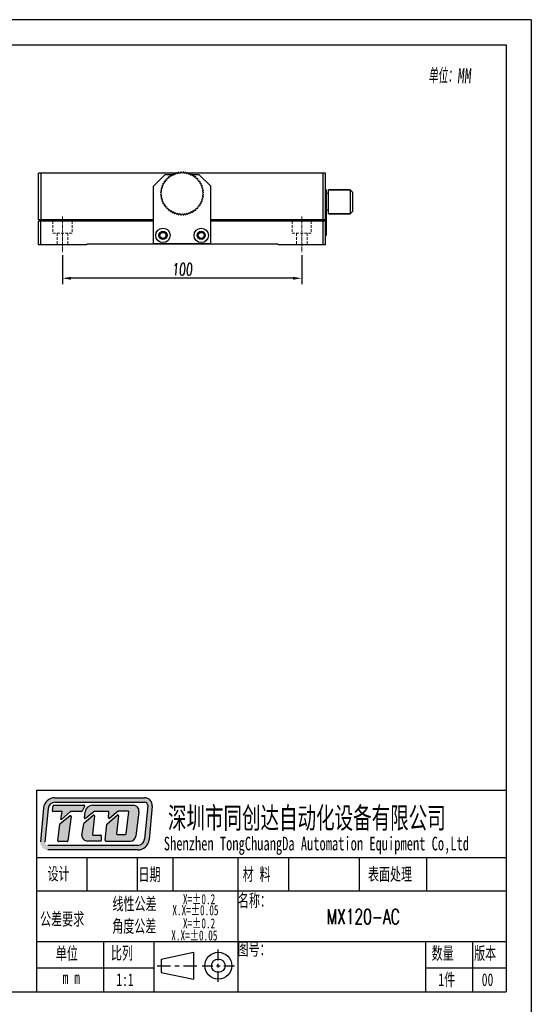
# Model space of a CAD drawing. Header units: millimetres. Extents: x 14311 to 14900, y 137 to 970.
# Tile 5 of 5: x 14686 to 14900, y 559 to 970. Entities that reach past the tile are written whole.
import ezdxf

# ---------------------------------------------------------------- set-up
doc = ezdxf.new("R2010")
doc.units = ezdxf.units.MM
doc.header["$LTSCALE"] = 0.3
doc.linetypes.add('CENTERX2', pattern=[20.32, 12.7, -2.54, 2.54, -2.54])
doc.linetypes.add('DASHED', pattern=[19.05, 12.7, -6.35])
doc.layers.add('02___PRT_ALL_AXES', color=7, linetype='Continuous')
for name, color, linetype, lineweight in [('中心线', 5, 'CENTERX2', 13), ('外框', 7, 'Continuous', 30), ('文字', 3, 'Continuous', 13), ('标注', 1, 'Continuous', 18), ('虚线', 6, 'DASHED', 13)]:
    doc.layers.add(name, color=color, linetype=linetype, lineweight=lineweight)
doc.styles.add('SLDTEXTSTYLE2', font='txt')
doc.styles.get("Standard").update_dxf_attribs({"font": 'txt.shx', "width": 0.67, "oblique": 5, "bigfont": 'gbcbig.shx'})
doc.dimstyles.new('2', dxfattribs={"dimscale": 2, "dimtxt": 2.5, "dimasz": 1.8, "dimexe": 1.25, "dimexo": 0.625, "dimtad": 1, "dimdsep": 46, "dimtxsty": 'Standard', "dimcen": 1.8, "dimadec": 0, "dimazin": 0, "dimtfac": 1, "dimtmove": 0, "dimatfit": 3, "dimfxl": 0, "dimarcsym": 0})

# ---------------------------------------------------------------- blocks, each defined once
blk = doc.blocks.new('Y')
at = {"lineweight": 30}
blk.add_line((-4136.76, 2009.27), (-3862.74, 2009.27), dxfattribs=at)
for points in [[(-3857.44, 2213.99), (-4154.44, 2213.99), (-4154.44, 2003.97)], [(-4136.76, 2009.27), (-4136.76, 2208.69), (-3862.74, 2208.69)]]:
    blk.add_lwpolyline(points, dxfattribs=at)
blk = doc.blocks.new('W')
at = {"lineweight": 30}
for p, q in [((-3857.44, 2213.99), (-3857.44, 2003.97)), ((-3857.44, 2213.99), (-3857.44, 2003.97)), ((-3862.74, 2208.69), (-3862.74, 2009.27))]:
    blk.add_line(p, q, dxfattribs=at)
blk.add_blockref('Y', (0, 0))
blk = doc.blocks.new('*D179')
at = {"layer": 'Defpoints', "color": 0}
for p in [(14703.7, 872.75), (14803.7, 872.75), (14703.7, 861.9)]:
    blk.add_point(p, dxfattribs=at)
at = {"layer": '标注', "color": 0, "lineweight": -2}
for p, q in [((14703.7, 871.5), (14703.7, 859.4)), ((14803.7, 871.5), (14803.7, 859.4)), ((14800.1, 861.9), (14707.3, 861.9))]:
    blk.add_line(p, q, dxfattribs=at)
at = {"layer": '标注', "color": 0}
for points in [[(14707.3, 862.5), (14707.3, 861.3), (14703.7, 861.9)], [(14800.1, 862.5), (14800.1, 861.3), (14803.7, 861.9)]]:
    blk.add_solid(points, dxfattribs=at)
at = {"layer": '标注', "color": 0, "insert": (14753.7, 865.65), "char_height": 5, "attachment_point": 5}
blk.add_mtext('100', dxfattribs=at)

msp = doc.modelspace()

# ---------------------------------------------------------------- hatches: boundary and pattern name
at = {"layer": '外框'}
h = msp.add_hatch(color=256, dxfattribs=at)
h.dxf.hatch_style = 1
h.paths.add_polyline_path([(14738.06, 644.964), (14700.546, 644.964, 0.3871904), (14695.808, 640.648), (14694.498, 626.622, 0.4417631), (14697.657, 623.155), (14735.192, 623.155, 0.3876272), (14739.931, 627.478), (14741.22, 641.501, 0.4413093)])
h.paths.add_polyline_path([(14738.06, 643.061, -0.4413093), (14739.324, 641.675), (14738.036, 627.652, -0.3876272), (14735.192, 625.058), (14697.657, 625.058, -0.4417631), (14696.393, 626.445), (14697.703, 640.471, -0.3871904), (14700.546, 643.061)], flags=16)
h.paths.add_polyline_path([(14712.676, 641.839, -0.5692565), (14712.956, 641.37), (14711.893, 639.41, -0.2751589), (14711.614, 639.244), (14707.336, 639.244, 0.1785487), (14707.13, 639.168), (14703.249, 635.853), (14702.976, 635.853), (14703.596, 639.248), (14699.828, 639.248, -0.4551699), (14699.513, 639.609), (14699.78, 641.534, -0.3736999), (14700.094, 641.807)], flags=0)
h.paths.add_polyline_path([(14706.802, 637.412, -0.6728841), (14707.312, 637.12), (14705.938, 626.945, -0.3754282), (14705.624, 626.67), (14702.153, 626.67, -0.4451596), (14701.837, 627.02), (14702.566, 633.974, -0.2032664), (14702.686, 634.191)], flags=0)
h.paths.add_polyline_path([(14716.325, 641.84), (14733.308, 641.84, -0.4535474), (14735.666, 639.147), (14734.305, 628.926, -0.3759441), (14731.946, 626.861), (14721.876, 626.861, -0.443757), (14721.56, 627.21), (14722.239, 633.989), (14726.597, 637.69, -0.6781546), (14727.118, 637.414), (14726.312, 630.03, 0.4464345), (14726.627, 629.678), (14729.997, 629.678, 0.3783283), (14730.311, 629.956), (14731.443, 639.028, 0.4510331), (14731.128, 639.384), (14727.163, 639.384, 0.1736567), (14726.962, 639.312), (14723.44, 636.419, -0.6630003), (14722.922, 636.69), (14723.105, 638.873, 0.4388203), (14722.788, 639.216), (14717.017, 639.216, 0.1753949), (14716.814, 639.143), (14713.38, 636.282, -0.6807563), (14712.862, 636.566), (14713.177, 639.065, -0.3779258)], flags=0)
h.paths.add_polyline_path([(14712.681, 634.301), (14716.516, 637.671, -0.6841835), (14717.041, 637.399), (14716.208, 629.734, 0.4462884), (14716.523, 629.382), (14719.602, 629.382, -0.4142136), (14719.919, 629.065), (14719.919, 627.178, -0.4142136), (14719.602, 626.861), (14714.219, 626.861, -0.4294817), (14711.842, 629.364), (14712.577, 634.111, -0.1758286)], flags=0)
h.paths.add_polyline_path([(14712.956, 641.37, 0.5692565), (14712.676, 641.839), (14700.094, 641.807, 0.3736999), (14699.78, 641.534), (14699.513, 639.609, 0.4551699), (14699.828, 639.248), (14703.596, 639.248), (14702.976, 635.853), (14703.249, 635.853), (14707.13, 639.168, -0.1785487), (14707.336, 639.244), (14711.614, 639.244, 0.2751589), (14711.893, 639.41)], flags=0)
h.paths.add_polyline_path([(14707.312, 637.12, 0.6728841), (14706.802, 637.412), (14702.686, 634.191, 0.2032664), (14702.566, 633.974), (14701.837, 627.02, 0.4451596), (14702.153, 626.67), (14705.624, 626.67, 0.3754282), (14705.938, 626.945)], flags=0)
h.paths.add_polyline_path([(14717.041, 637.399, 0.6841835), (14716.516, 637.671), (14712.681, 634.301, 0.1758286), (14712.577, 634.111), (14711.842, 629.364, 0.4294817), (14714.219, 626.861), (14719.602, 626.861, 0.4142136), (14719.919, 627.178), (14719.919, 629.065, 0.4142136), (14719.602, 629.382), (14716.523, 629.382, -0.4462884), (14716.208, 629.734)], flags=0)
h.paths.add_polyline_path([(14733.308, 641.84), (14716.325, 641.84, 0.3779258), (14713.177, 639.065), (14712.862, 636.566, 0.6807563), (14713.38, 636.282), (14716.814, 639.143, -0.1753949), (14717.017, 639.216), (14722.788, 639.216, -0.4388203), (14723.105, 638.873), (14722.922, 636.69, 0.6630003), (14723.44, 636.419), (14726.962, 639.312, -0.1736567), (14727.163, 639.384), (14731.128, 639.384, -0.4510331), (14731.443, 639.028), (14730.311, 629.956, -0.3783283), (14729.997, 629.678), (14726.627, 629.678, -0.4464345), (14726.312, 630.03), (14727.118, 637.414, 0.6781546), (14726.597, 637.69), (14722.239, 633.989), (14721.56, 627.21, 0.443757), (14721.876, 626.861), (14731.946, 626.861, 0.3759441), (14734.305, 628.926), (14735.666, 639.147, 0.4535474)], flags=0)
h = msp.add_hatch(color=256, dxfattribs=at)
h.dxf.hatch_style = 1
h.paths.add_polyline_path([(14712.956, 641.37, 0.5692565), (14712.676, 641.839), (14700.094, 641.807, 0.3736999), (14699.78, 641.534), (14699.513, 639.609, 0.4551699), (14699.828, 639.248), (14703.596, 639.248), (14702.976, 635.853), (14703.249, 635.853), (14707.13, 639.168, -0.1785487), (14707.336, 639.244), (14711.614, 639.244, 0.2751589), (14711.893, 639.41)])
h.paths.add_polyline_path([(14707.312, 637.12, 0.6728841), (14706.802, 637.412), (14702.686, 634.191, 0.2032664), (14702.566, 633.974), (14701.837, 627.02, 0.4451596), (14702.153, 626.67), (14705.624, 626.67, 0.3754282), (14705.938, 626.945)])
h.paths.add_polyline_path([(14717.041, 637.399, 0.6841835), (14716.516, 637.671), (14712.681, 634.301, 0.1758286), (14712.577, 634.111), (14711.842, 629.364, 0.4294817), (14714.219, 626.861), (14719.602, 626.861, 0.4142136), (14719.919, 627.178), (14719.919, 629.065, 0.4142136), (14719.602, 629.382), (14716.523, 629.382, -0.4462884), (14716.208, 629.734)])
h.paths.add_polyline_path([(14733.308, 641.84), (14716.325, 641.84, 0.3779258), (14713.177, 639.065), (14712.862, 636.566, 0.6807563), (14713.38, 636.282), (14716.814, 639.143, -0.1753949), (14717.017, 639.216), (14722.788, 639.216, -0.4388203), (14723.105, 638.873), (14722.922, 636.69, 0.6630003), (14723.44, 636.419), (14726.962, 639.312, -0.1736567), (14727.163, 639.384), (14731.128, 639.384, -0.4510331), (14731.443, 639.028), (14730.311, 629.956, -0.3783283), (14729.997, 629.678), (14726.627, 629.678, -0.4464345), (14726.312, 630.03), (14727.118, 637.414, 0.6781546), (14726.597, 637.69), (14722.239, 633.989), (14721.56, 627.21, 0.443757), (14721.876, 626.861), (14731.946, 626.861, 0.3759441), (14734.305, 628.926), (14735.666, 639.147, 0.4535474)])

# ---------------------------------------------------------------- linework, layer by layer
at = {"color": 7, "linetype": 'Continuous'}
for p, q in [((14693.698, 886.307), (14693.698, 905.807)), ((14751.308, 905.807), (14693.698, 905.807)), ((14694.698, 905.807), (14694.698, 886.307)), ((14746.698, 905.307), (14741.698, 900.307)), ((14746.698, 905.307), (14749.548, 905.307)), ((14749.712, 905.307), (14750.36, 905.307)), ((14752.086, 905.807), (14751.569, 905.807)), ((14755.826, 905.807), (14755.309, 905.807)), ((14813.698, 905.807), (14756.088, 905.807)), ((14757.035, 905.307), (14757.683, 905.307)), ((14757.847, 905.307), (14760.698, 905.307)), ((14765.698, 900.307), (14760.698, 905.307)), ((14812.698, 886.307), (14812.698, 905.807)), ((14813.698, 875.807), (14813.698, 905.807)), ((14741.698, 876.307), (14741.698, 900.307)), ((14765.698, 876.307), (14765.698, 900.307)), ((14813.898, 898.807), (14813.698, 898.807)), ((14813.698, 896.807), (14813.898, 896.807)), ((14813.898, 898.807), (14813.898, 879.807)), ((14814.898, 898.807), (14823.898, 898.807)), ((14824.898, 897.807), (14823.898, 898.807)), ((14823.898, 898.807), (14823.898, 888.807)), ((14824.898, 897.807), (14824.898, 889.807)), ((14814.898, 888.807), (14823.898, 888.807)), ((14824.898, 889.807), (14823.898, 888.807)), ((14741.698, 886.307), (14693.698, 886.307)), ((14693.698, 875.807), (14693.698, 885.807)), ((14741.698, 885.807), (14693.698, 885.807)), ((14694.698, 875.807), (14694.698, 885.807)), ((14813.698, 886.307), (14765.698, 886.307)), ((14813.698, 885.807), (14765.698, 885.807)), ((14812.698, 875.807), (14812.698, 885.807)), ((14813.898, 881.807), (14813.698, 881.807)), ((14713.998, 876.107), (14713.698, 875.807)), ((14793.698, 876.107), (14713.998, 876.107)), ((14765.698, 876.307), (14741.698, 876.307)), ((14793.998, 875.807), (14793.698, 876.107)), ((14813.898, 879.807), (14813.698, 879.807)), ((14713.698, 875.807), (14693.698, 875.807)), ((14813.698, 875.807), (14793.998, 875.807))]:
    msp.add_line(p, q, dxfattribs=at)
for centre, radius in [((14745.698, 879.807), 3), ((14745.698, 879.807), 1.7), ((14745.698, 879.807), 1.25), ((14761.698, 879.807), 3), ((14761.698, 879.807), 1.7), ((14761.698, 879.807), 1.25)]:
    msp.add_circle(centre, radius, dxfattribs=at)
for centre, radius, start, end in [((14748.407, 904.588), 0.4, 217.27334, 34.72666), ((14753.698, 897.307), 9, 122.54669, 123.45331), ((14749.198, 905.102), 0.4, 211.27334, 28.72665), ((14753.698, 897.307), 9, 116.54669, 117.45331), ((14750.037, 905.529), 0.4, 205.27334, 22.72666), ((14753.698, 897.307), 9, 110.54669, 111.45331), ((14750.916, 905.867), 0.4, 199.27334, 16.72666), ((14753.698, 897.307), 9, 104.54669, 105.45331), ((14751.826, 906.111), 0.4, 193.27334, 10.72665), ((14753.698, 897.307), 9, 98.54669, 99.45331), ((14752.757, 906.258), 0.4, 187.27334, 4.72666), ((14753.698, 897.307), 9, 92.54669, 93.45331), ((14753.698, 906.307), 0.4, 181.27335, 358.72665), ((14753.698, 897.307), 9, 86.54669, 87.45331), ((14754.638, 906.258), 0.4, 175.27334, 352.72666), ((14753.698, 897.307), 9, 80.54669, 81.45331), ((14755.569, 906.111), 0.4, 169.27335, 346.72666), ((14753.698, 897.307), 9, 74.54669, 75.45331), ((14756.479, 905.867), 0.4, 163.27334, 340.72666), ((14753.698, 897.307), 9, 68.54669, 69.45331), ((14757.358, 905.529), 0.4, 157.27334, 334.72666), ((14753.698, 897.307), 9, 62.54669, 63.45331), ((14758.198, 905.102), 0.4, 151.27335, 328.72666), ((14753.698, 897.307), 9, 56.54669, 57.45331), ((14758.988, 904.588), 0.4, 145.27334, 322.72666), ((14753.698, 897.307), 9, 158.54669, 159.45331), ((14745.476, 900.968), 0.4, 247.27334, 64.72666), ((14753.698, 897.307), 9, 152.54669, 153.45331), ((14745.903, 901.807), 0.4, 241.27335, 58.72666), ((14753.698, 897.307), 9, 146.54669, 147.45331), ((14746.416, 902.597), 0.4, 235.27334, 52.72666), ((14753.698, 897.307), 9, 140.54669, 141.45331), ((14747.009, 903.329), 0.4, 229.27334, 46.72666), ((14753.698, 897.307), 9, 134.54669, 135.45331), ((14747.675, 903.996), 0.4, 223.27334, 40.72666), ((14753.698, 897.307), 9, 128.54669, 129.45331), ((14753.698, 897.307), 9, 50.54669, 51.45331), ((14759.72, 903.996), 0.4, 139.27334, 316.72666), ((14760.386, 903.329), 0.4, 133.27334, 310.72666), ((14753.698, 897.307), 9, 44.54669, 45.45331), ((14760.979, 902.597), 0.4, 127.27334, 304.72666), ((14753.698, 897.307), 9, 38.54669, 39.45331), ((14761.492, 901.807), 0.4, 121.27334, 298.72665), ((14753.698, 897.307), 9, 32.54669, 33.45331), ((14761.919, 900.968), 0.4, 115.27334, 292.72666), ((14753.698, 897.307), 9, 26.54669, 27.45331), ((14753.698, 897.307), 9, 20.54669, 21.45331), ((14753.698, 897.307), 9, 176.54669, 177.45331), ((14744.698, 897.307), 0.4, 271.27335, 88.72665), ((14753.698, 897.307), 9, 182.54669, 183.45331), ((14744.747, 898.248), 0.4, 265.27334, 82.72666), ((14744.747, 896.367), 0.4, 277.27334, 94.72666), ((14753.698, 897.307), 9, 170.54669, 171.45331), ((14744.894, 899.178), 0.4, 259.27335, 76.72666), ((14753.698, 897.307), 9, 164.54669, 165.45331), ((14745.138, 900.088), 0.4, 253.27334, 70.72666), ((14762.257, 900.088), 0.4, 109.27334, 286.72666), ((14762.501, 899.178), 0.4, 103.27334, 280.72665), ((14762.648, 898.248), 0.4, 97.27334, 274.72666), ((14762.648, 896.367), 0.4, 85.27334, 262.72666), ((14762.698, 897.307), 0.4, 91.27335, 268.72665), ((14753.698, 897.307), 9, 14.54669, 15.45331), ((14753.698, 897.307), 9, 8.54669, 9.45331), ((14753.698, 897.307), 9, 2.54669, 3.45331), ((14753.698, 897.307), 9, 356.54669, 357.45331), ((14753.698, 897.307), 9, 188.54669, 189.45331), ((14744.894, 895.436), 0.4, 283.27334, 100.72665), ((14753.698, 897.307), 9, 194.54669, 195.45331), ((14745.138, 894.526), 0.4, 289.27334, 106.72666), ((14753.698, 897.307), 9, 200.54669, 201.45331), ((14745.476, 893.647), 0.4, 295.27334, 112.72666), ((14753.698, 897.307), 9, 206.54669, 207.45331), ((14745.903, 892.807), 0.4, 301.27334, 118.72665), ((14753.698, 897.307), 9, 212.54669, 213.45331), ((14746.416, 892.017), 0.4, 307.27334, 124.72666), ((14760.979, 892.017), 0.4, 55.27334, 232.72666), ((14761.492, 892.807), 0.4, 61.27335, 238.72666), ((14753.698, 897.307), 9, 326.54669, 327.45331), ((14761.919, 893.647), 0.4, 67.27334, 244.72666), ((14753.698, 897.307), 9, 332.54669, 333.45331), ((14762.257, 894.526), 0.4, 73.27334, 250.72666), ((14753.698, 897.307), 9, 338.54669, 339.45331), ((14762.501, 895.436), 0.4, 79.27335, 256.72666), ((14753.698, 897.307), 9, 344.54669, 345.45331), ((14753.698, 897.307), 9, 350.54669, 351.45331), ((14753.698, 897.307), 9, 218.54669, 219.45331), ((14747.009, 891.285), 0.4, 313.27334, 130.72666), ((14753.698, 897.307), 9, 224.54669, 225.45331), ((14747.675, 890.619), 0.4, 319.27334, 136.72666), ((14753.698, 897.307), 9, 230.54669, 231.45331), ((14748.407, 890.026), 0.4, 325.27334, 142.72666), ((14753.698, 897.307), 9, 236.54669, 237.45331), ((14749.198, 889.513), 0.4, 331.27335, 148.72666), ((14753.698, 897.307), 9, 242.54669, 243.45331), ((14750.037, 889.085), 0.4, 337.27334, 154.72666), ((14753.698, 897.307), 9, 248.54669, 249.45331), ((14750.916, 888.748), 0.4, 343.27334, 160.72666), ((14753.698, 897.307), 9, 254.54669, 255.45331), ((14751.826, 888.504), 0.4, 349.27335, 166.72666), ((14753.698, 897.307), 9, 260.54669, 261.45331), ((14752.757, 888.357), 0.4, 355.27334, 172.72666), ((14753.698, 897.307), 9, 266.54669, 267.45331), ((14753.698, 888.307), 0.4, 1.27335, 178.72665), ((14753.698, 897.307), 9, 272.54669, 273.45331), ((14754.638, 888.357), 0.4, 7.27334, 184.72666), ((14753.698, 897.307), 9, 278.54669, 279.45331), ((14755.569, 888.504), 0.4, 13.27334, 190.72665), ((14753.698, 897.307), 9, 284.54669, 285.45331), ((14756.479, 888.748), 0.4, 19.27334, 196.72666), ((14753.698, 897.307), 9, 290.54669, 291.45331), ((14757.358, 889.085), 0.4, 25.27334, 202.72666), ((14753.698, 897.307), 9, 296.54669, 297.45331), ((14758.198, 889.513), 0.4, 31.27334, 208.72665), ((14753.698, 897.307), 9, 302.54669, 303.45331), ((14758.988, 890.026), 0.4, 37.27334, 214.72666), ((14753.698, 897.307), 9, 308.54669, 309.45331), ((14759.72, 890.619), 0.4, 43.27334, 220.72666), ((14760.386, 891.285), 0.4, 49.27334, 226.72666), ((14753.698, 897.307), 9, 314.54669, 315.45331), ((14753.698, 897.307), 9, 320.54669, 321.45331)]:
    msp.add_arc(centre, radius, start, end, dxfattribs=at)
at = {"layer": '02___PRT_ALL_AXES', "color": 7, "linetype": 'Continuous'}
for p, q in [((14814.898, 897.307), (14813.898, 897.307)), ((14823.898, 898.807), (14814.898, 898.807)), ((14814.898, 888.807), (14814.898, 898.807)), ((14814.898, 890.307), (14813.898, 890.307)), ((14823.898, 888.807), (14814.898, 888.807))]:
    msp.add_line(p, q, dxfattribs=at)
at = {"layer": '中心线', "ltscale": 0.3}
for p, q in [((14703.698, 887.757), (14703.698, 872.752)), ((14803.698, 887.757), (14803.698, 872.752))]:
    msp.add_line(p, q, dxfattribs=at)
at = {"layer": '外框', "lineweight": 30}
for p, q in [((14692.82, 648.091), (14889.125, 648.091)), ((14692.82, 648.091), (14692.82, 563.96)), ((14699.513, 639.609), (14699.78, 641.534)), ((14695.808, 640.648), (14694.498, 626.622)), ((14697.703, 640.471), (14696.393, 626.445)), ((14713.96, 620.047), (14713.96, 606.026)), ((14734.885, 620.047), (14734.885, 606.026)), ((14749.843, 620.047), (14749.843, 606.026)), ((14776.951, 620.047), (14776.951, 563.96)), ((14798.14, 620.047), (14798.14, 606.026)), ((14827.717, 620.047), (14827.717, 606.026)), ((14855.822, 620.047), (14855.822, 606.026)), ((14692.82, 606.026), (14889.125, 606.026)), ((14692.82, 584.993), (14889.125, 584.993)), ((14720.863, 584.993), (14720.863, 563.96)), ((14741.896, 584.993), (14741.896, 563.96)), ((14855.473, 584.993), (14855.473, 563.96)), ((14875.103, 584.993), (14875.103, 563.96)), ((14744.996, 577.612), (14758.435, 580.417)), ((14758.435, 580.417), (14758.435, 569.199)), ((14768.844, 577.065), (14768.844, 581.578)), ((14744.996, 577.612), (14744.996, 572.004)), ((14692.82, 573.875), (14741.896, 573.875)), ((14743.266, 574.808), (14748.792, 574.808)), ((14744.996, 572.004), (14758.435, 569.199)), ((14750.634, 574.808), (14752.476, 574.808)), ((14754.318, 574.808), (14759.844, 574.808)), ((14762.074, 574.808), (14766.588, 574.808)), ((14768.092, 574.808), (14769.597, 574.808)), ((14768.844, 574.056), (14768.844, 575.56)), ((14768.844, 568.038), (14768.844, 572.551)), ((14771.101, 574.808), (14775.615, 574.808)), ((14855.473, 573.875), (14889.125, 573.875))]:
    msp.add_line(p, q, dxfattribs=at)
at = {"layer": '外框'}
for p, q in [((14700.094, 641.807), (14712.676, 641.839)), ((14700.546, 644.964), (14738.06, 644.964)), ((14700.546, 643.061), (14738.06, 643.061)), ((14716.325, 641.84), (14733.308, 641.84)), ((14739.324, 641.675), (14738.036, 627.652)), ((14741.22, 641.501), (14739.931, 627.478)), ((14703.596, 639.248), (14699.828, 639.248)), ((14702.686, 634.191), (14706.802, 637.412)), ((14702.976, 635.853), (14703.596, 639.248)), ((14707.13, 639.168), (14703.249, 635.853)), ((14711.614, 639.244), (14707.336, 639.244)), ((14712.956, 641.37), (14711.893, 639.41)), ((14712.681, 634.301), (14716.516, 637.671)), ((14712.862, 636.566), (14713.177, 639.065)), ((14716.814, 639.143), (14713.38, 636.282)), ((14717.041, 637.399), (14716.208, 629.734)), ((14722.788, 639.216), (14717.017, 639.216)), ((14722.239, 633.989), (14726.597, 637.69)), ((14722.922, 636.69), (14723.105, 638.873)), ((14726.962, 639.312), (14723.44, 636.419)), ((14727.118, 637.414), (14726.312, 630.03)), ((14731.128, 639.384), (14727.163, 639.384)), ((14730.311, 629.956), (14731.443, 639.028)), ((14735.666, 639.147), (14734.305, 628.926)), ((14701.837, 627.02), (14702.566, 633.974)), ((14703.249, 635.853), (14702.976, 635.853)), ((14707.312, 637.12), (14705.938, 626.945)), ((14711.842, 629.364), (14712.577, 634.111)), ((14721.56, 627.21), (14722.239, 633.989)), ((14716.523, 629.382), (14719.602, 629.382)), ((14726.627, 629.678), (14729.997, 629.678)), ((14735.192, 625.058), (14697.657, 625.058)), ((14705.624, 626.67), (14702.153, 626.67)), ((14719.602, 626.861), (14714.219, 626.861)), ((14719.919, 629.065), (14719.919, 627.178)), ((14721.876, 626.861), (14731.946, 626.861)), ((14735.192, 623.155), (14697.657, 623.155)), ((14692.82, 620.047), (14889.125, 620.047))]:
    msp.add_line(p, q, dxfattribs=at)
at = {"layer": '外框', "lineweight": 30}
for radius in [5.609, 2.804]:
    msp.add_circle((14768.844, 574.808), radius, dxfattribs=at)
at = {"layer": '外框'}
for centre, radius, start, end in [((14700.546, 640.205), 4.759, 90, 174.66371), ((14700.546, 640.205), 2.855, 90, 174.66371), ((14712.677, 641.522), 0.317, 331.53887, 90.14277), ((14716.325, 638.668), 3.173, 90, 172.81149), ((14733.308, 639.461), 2.379, 352.41382, 90), ((14738.06, 641.792), 3.173, 354.75075, 90), ((14738.06, 641.792), 1.269, 354.75075, 90), ((14706.998, 637.163), 0.317, 352.31021, 128.05413), ((14707.336, 638.926), 0.317, 90, 130.49363), ((14711.614, 639.561), 0.317, 270, 331.53887), ((14716.726, 637.433), 0.317, 353.7974, 131.31456), ((14717.017, 638.899), 0.317, 90, 129.79279), ((14722.788, 638.899), 0.317, 355.22864, 90), ((14726.803, 637.448), 0.317, 353.76947, 130.34282), ((14727.163, 639.067), 0.317, 90, 129.4062), ((14731.128, 639.067), 0.317, 352.89219, 90), ((14702.882, 633.941), 0.317, 128.05413, 174.01321), ((14712.89, 634.062), 0.317, 131.31456, 171.20377), ((14713.177, 636.526), 0.317, 172.81149, 309.79279), ((14723.239, 636.664), 0.317, 175.22864, 309.4062), ((14714.219, 629.24), 2.379, 177.02945, 270), ((14716.523, 629.7), 0.317, 173.7974, 270), ((14719.602, 629.065), 0.317, 0, 90), ((14726.627, 629.996), 0.317, 173.76947, 270), ((14729.997, 629.996), 0.317, 270, 352.89219), ((14702.153, 626.987), 0.317, 174.01321, 270), ((14705.624, 626.987), 0.317, 270, 352.31021), ((14719.602, 627.178), 0.317, 270, 0), ((14721.876, 627.178), 0.317, 174.28163, 270), ((14731.946, 629.24), 2.379, 270, 352.41382), ((14735.192, 627.913), 2.855, 270, 354.75075), ((14735.192, 627.913), 4.759, 270, 354.75075)]:
    msp.add_arc(centre, radius, start, end, dxfattribs=at)
at = {"layer": '外框', "lineweight": 30}
for centre, start, end in [((14700.095, 641.49), 90.14277, 172.10561), ((14699.828, 639.565), 172.10561, 270)]:
    msp.add_arc(centre, 0.317, start, end, dxfattribs=at)
at = {"layer": '虚线', "ltscale": 0.3}
for p, q in [((14699.698, 885.807), (14699.698, 880.807)), ((14707.698, 885.807), (14707.698, 880.807)), ((14799.698, 885.807), (14799.698, 880.807)), ((14807.698, 885.807), (14807.698, 880.807)), ((14699.698, 880.807), (14707.698, 880.807)), ((14701.448, 880.807), (14701.448, 875.807)), ((14705.948, 880.807), (14705.948, 875.807)), ((14807.698, 880.807), (14799.698, 880.807)), ((14801.448, 880.807), (14801.448, 875.807)), ((14805.948, 880.807), (14805.948, 875.807))]:
    msp.add_line(p, q, dxfattribs=at)

# ---------------------------------------------------------------- block references
at = {"layer": '外框', "lineweight": 25, "xscale": 1.982879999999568, "yscale": 1.982880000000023, "zscale": 1.98288}
msp.add_blockref('W', (22548.473, -3420.186), dxfattribs=at)

# ---------------------------------------------------------------- texts
at = {"layer": '外框', "style": 'SLDTEXTSTYLE2', "width": 0.67}
for s, height, p in [('深圳市同创达自动化设备有限公司', 8.8833, (14747.809, 632.12)), ('Shenzhen TongChuangDa Automation Equipment Co,Ltd', 5.71069, (14746.068, 622.977)), ('设计', 5.2877, (14697.47, 610.578)), ('日期', 5.2877, (14735.477, 610.29)), ('材 料', 5.2877, (14779.042, 610.397)), ('表面处理', 5.2877, (14831.371, 610.397)), ('X=±0.2', 4.2301, (14754.053, 600.498)), ('名称：', 5.2877, (14777.02, 599.41)), ('线性公差', 5.2877, (14724.611, 598.009)), ('X.X=±0.05', 4.2301, (14749.638, 595.9)), ('公差要求', 5.2877, (14694.371, 591.679)), ('角度公差', 5.2877, (14724.526, 588.705)), ('X=±0.2', 4.2301, (14754.053, 590.397)), ('X.X=±0.05', 4.2301, (14749.188, 585.349)), ('图号：', 5.2877, (14776.879, 579.129)), ('单位', 5.2877, (14700.936, 577.314)), ('比列', 5.2877, (14723.95, 577.475)), ('数量', 5.2877, (14857.987, 577.394)), ('版本', 5.2877, (14875.738, 577.394)), ('1:1', 5.2877, (14726.223, 566.351)), ('1件', 5.2877, (14860.804, 566.351)), ('00', 5.2877, (14878.93, 566.351)), (' m m', 5.2877, (14701.365, 567.193))]:
    msp.add_text(s, height=height, dxfattribs=at).set_placement(p)
at = {"layer": '文字', "ltscale": 0.3, "width": 0.67}
msp.add_text('    MX120-AC', height=6.28571, dxfattribs=at).set_placement((14797.891, 592.172))
at = {"layer": '文字', "ltscale": 0.3, "insert": (14856.647, 949.623), "char_height": 6.28571, "attachment_point": 1}
msp.add_mtext('单位：{\\fFANGSONG_GB2312|b1|i0|c1|p0;MM}', dxfattribs=at)

# ---------------------------------------------------------------- dimensions: what is measured, and where the dimension line sits
at = {"layer": '标注'}
dim = msp.add_linear_dim(base=(14703.698, 861.903), p1=(14803.698, 872.752), p2=(14703.698, 872.752), dimstyle='2', dxfattribs=at)
dim.commit()
dim.dimension.update_dxf_attribs({"geometry": '*D179', "text_midpoint": (14753.698, 865.653)})

doc.saveas('drawing.dxf')
